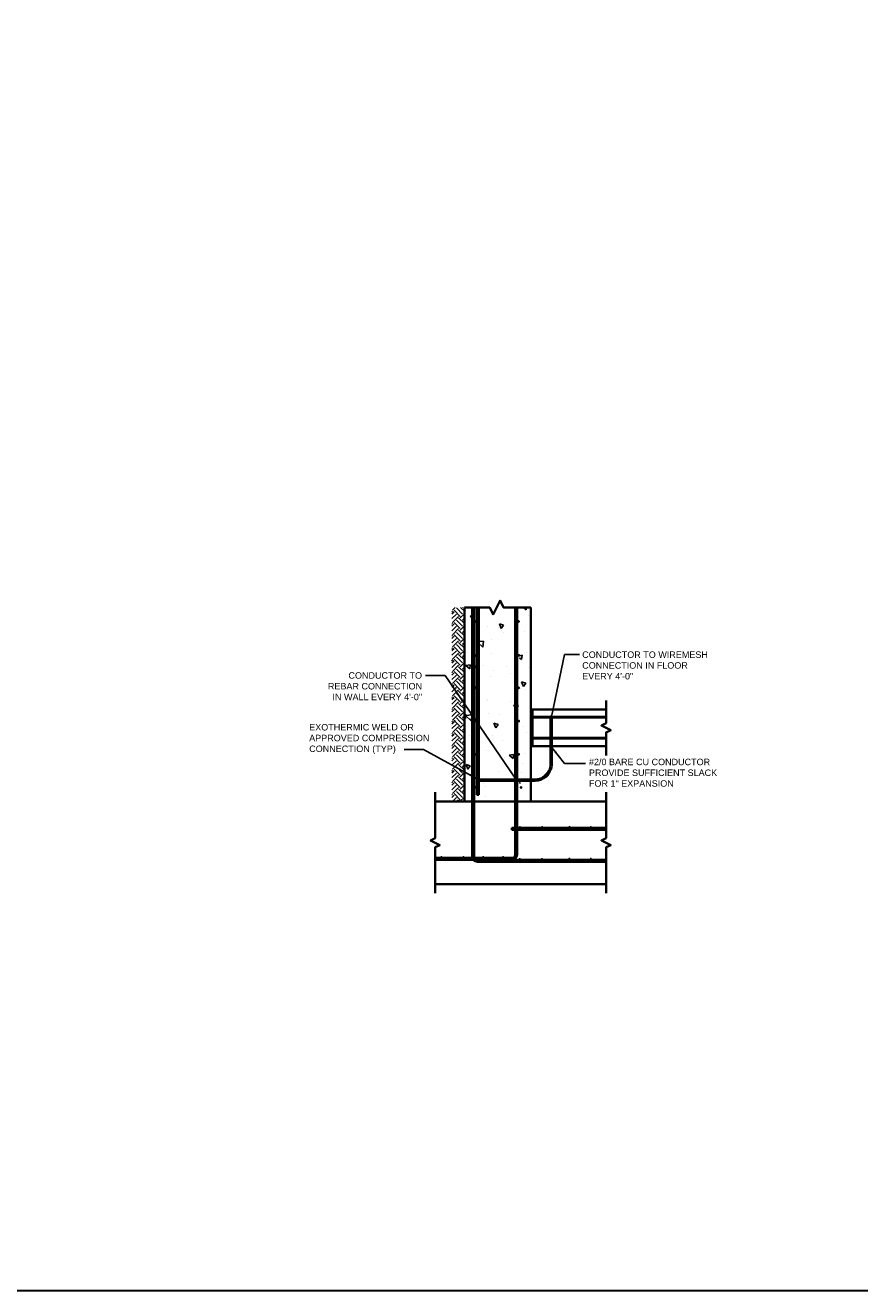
# Model space of a CAD drawing. Header units: inches. Extents: x 296 to 8995, y 82 to 10070.
# Tile 9 of 16: x 3899 to 5063, y 6409 to 8173. Entities that reach past the tile are written whole.
import ezdxf

# ---------------------------------------------------------------- set-up
doc = ezdxf.new("R2010")
doc.units = ezdxf.units.IN
doc.header["$MEASUREMENT"] = 0
for name, color, linetype, lineweight in [('E-ANNO-TEXT', 7, 'Continuous', 25), ('E-DETL-1LINE', 253, 'Continuous', 35), ('E-GND-GES', 92, 'Continuous', 60)]:
    doc.layers.add(name, color=color, linetype=linetype, lineweight=lineweight)
doc.layers.add('E-DETL-FINE', color=253, linetype='Continuous')
doc.styles.add('Arial8', font='arial.ttf', dxfattribs={"height": 0.125})
doc.styles.get("Standard").update_dxf_attribs({"font": 'arial.ttf'})
doc.dimstyles.new('3-16to1Dim8', dxfattribs={"dimtxt": 12, "dimasz": 0.0625, "dimexe": 0.0625, "dimexo": 0.0625, "dimgap": 0.03125, "dimtad": 1, "dimdec": 4, "dimlfac": 64, "dimzin": 3, "dimdsep": 46, "dimlunit": 4, "dimtxsty": 'Arial8', "dimcen": 0.09375, "dimclrd": 256, "dimclrt": 256, "dimadec": 0, "dimazin": 1, "dimtfac": 1, "dimtdec": 4, "dimtofl": 0, "dimtmove": 0, "dimatfit": 3, "dimfxl": 1, "dimfrac": 1, "dimtolj": 1, "dimtzin": 0, "dimlwd": -1, "dimarcsym": 0})

# ---------------------------------------------------------------- blocks, each defined once
blk = doc.blocks.new('*X12')
at = {"color": 0}
for p, q in [((420.9, 471.8), (415.3, 477.5)), ((424.3, 475.1), (421.1, 478.2)), ((424.3, 477.3), (425.2, 478.2)), ((435.3, 468.5), (426.5, 477.3)), ((438.6, 471.8), (432.2, 478.2)), ((441.9, 475.1), (438.8, 478.2)), ((441.9, 477.3), (442.9, 478.2)), ((453, 468.5), (444.2, 477.3)), ((456.3, 471.8), (449.8, 478.2)), ((459.6, 475.1), (456.5, 478.2)), ((459.6, 477.3), (460.6, 478.2)), ((470.7, 468.5), (461.8, 477.3)), ((474, 471.8), (467.5, 478.2)), ((477.3, 475.1), (474.1, 478.2)), ((477.3, 477.3), (478.2, 478.2)), ((488.3, 468.5), (479.5, 477.3)), ((491.7, 471.8), (485.2, 478.2)), ((495, 475.1), (491.8, 478.2)), ((495, 477.3), (495.9, 478.2)), ((506, 468.5), (497.2, 477.3)), ((509.3, 471.8), (502.9, 478.2)), ((512.7, 475.1), (509.5, 478.2)), ((512.7, 477.3), (513.6, 478.2)), ((523.7, 468.5), (514.9, 477.3)), ((527, 471.8), (520.5, 478.2)), ((530.3, 475.1), (527.2, 478.2)), ((530.3, 477.3), (531.3, 478.2)), ((541.4, 468.5), (532.5, 477.3)), ((544.7, 471.8), (538.2, 478.2)), ((548, 475.1), (544.9, 478.2)), ((548, 477.3), (549, 478.2)), ((559.1, 468.5), (550.2, 477.3)), ((562.4, 471.8), (555.9, 478.2)), ((565.7, 475.1), (562.5, 478.2)), ((565.7, 477.3), (566.6, 478.2)), ((576.7, 468.5), (567.9, 477.3)), ((579.4, 472.4), (573.6, 478.2)), ((583.4, 475.1), (580.2, 478.2)), ((583.4, 477.3), (584.3, 478.2)), ((594.4, 468.5), (585.6, 477.3)), ((597.7, 471.8), (591.3, 478.2)), ((601, 475.1), (597.9, 478.2)), ((601, 477.3), (602, 478.2)), ((612.1, 468.5), (603.3, 477.3)), ((615.4, 471.8), (608.9, 478.2)), ((618.7, 475.1), (615.6, 478.2)), ((618.7, 477.3), (619.7, 478.2)), ((629.8, 468.5), (620.9, 477.3)), ((633.1, 471.8), (626.6, 478.2)), ((636.4, 475.1), (633.2, 478.2)), ((636.4, 477.3), (637.3, 478.2)), ((647.4, 468.5), (638.6, 477.3)), ((650.8, 471.8), (644.3, 478.2)), ((654.1, 475.1), (650.9, 478.2)), ((654.1, 477.3), (655, 478.2)), ((665.1, 468.5), (656.3, 477.3)), ((668.4, 471.8), (662, 478.2)), ((671.8, 475.1), (668.6, 478.2)), ((671.8, 477.3), (672.7, 478.2)), ((682.8, 468.5), (674, 477.3)), ((686.1, 471.8), (679.6, 478.2)), ((689.4, 475.1), (686.3, 478.2)), ((689.4, 477.3), (690.4, 478.2)), ((695.6, 473.3), (691.6, 477.3)), ((417.6, 468.5), (415.3, 470.8)), ((415.3, 468.3), (415.4, 468.5)), ((421.4, 460.2), (415.4, 466.2)), ((417.6, 466.2), (426.5, 475.1)), ((420.9, 462.9), (429.8, 471.8)), ((424.9, 460.2), (433.1, 468.5)), ((432.5, 460.2), (429.8, 462.9)), ((439.1, 460.2), (433.1, 466.2)), ((435.3, 466.2), (444.2, 475.1)), ((438.6, 462.9), (447.5, 471.8)), ((442.6, 460.2), (450.8, 468.5)), ((450.2, 460.2), (447.5, 462.9)), ((456.8, 460.2), (450.8, 466.2)), ((453, 466.2), (461.8, 475.1)), ((456.3, 462.9), (465.1, 471.8)), ((460.2, 460.2), (468.5, 468.5)), ((467.8, 460.2), (465.1, 462.9)), ((474.5, 460.2), (468.5, 466.2)), ((470.7, 466.2), (479.5, 475.1)), ((474, 462.9), (482.8, 471.8)), ((477.9, 460.2), (486.1, 468.5)), ((485.5, 460.2), (482.8, 462.9)), ((492.1, 460.2), (486.1, 466.2)), ((488.3, 466.2), (497.2, 475.1)), ((491.7, 462.9), (500.5, 471.8)), ((495.6, 460.2), (503.8, 468.5)), ((503.2, 460.2), (500.5, 462.9)), ((509.8, 460.2), (503.8, 466.2)), ((506, 466.2), (514.9, 475.1)), ((509.3, 462.9), (518.2, 471.8)), ((513.3, 460.2), (521.5, 468.5)), ((520.9, 460.2), (518.2, 462.9)), ((527.5, 460.2), (521.5, 466.2)), ((523.7, 466.2), (531.4, 474)), ((527, 462.9), (531.4, 467.4)), ((531, 460.2), (531.4, 460.7)), ((531.4, 474), (532.5, 475.1)), ((531.4, 467.4), (535.9, 471.8)), ((531.4, 460.7), (539.2, 468.5)), ((538.5, 460.2), (535.9, 462.9)), ((545.2, 460.2), (539.2, 466.2)), ((541.4, 466.2), (550.2, 475.1)), ((544.7, 462.9), (553.5, 471.8)), ((548.6, 460.2), (556.8, 468.5)), ((556.2, 460.2), (553.5, 462.9)), ((562.9, 460.2), (556.8, 466.2)), ((559.1, 466.2), (567.9, 475.1)), ((562.4, 462.9), (571.2, 471.8)), ((566.3, 460.2), (574.5, 468.5)), ((573.9, 460.2), (571.2, 462.9)), ((579.4, 461.3), (574.5, 466.2)), ((576.7, 466.2), (579.4, 469)), ((579.4, 469), (585.6, 475.1)), ((580, 471.8), (579.4, 472.4)), ((580.5, 460.2), (579.4, 461.3)), ((580, 462.9), (588.9, 471.8)), ((584, 460.2), (592.2, 468.5)), ((591.6, 460.2), (588.9, 462.9)), ((598.2, 460.2), (592.2, 466.2)), ((594.4, 466.2), (603.3, 475.1)), ((597.7, 462.9), (606.6, 471.8)), ((601.7, 460.2), (609.9, 468.5)), ((609.3, 460.2), (606.6, 462.9)), ((615.9, 460.2), (609.9, 466.2)), ((612.1, 466.2), (620.9, 475.1)), ((615.4, 462.9), (624.2, 471.8)), ((619.3, 460.2), (627.6, 468.5)), ((626.9, 460.2), (624.2, 462.9)), ((633.6, 460.2), (627.6, 466.2)), ((629.8, 466.2), (638.6, 475.1)), ((633.1, 462.9), (641.9, 471.8)), ((637, 460.2), (645.2, 468.5)), ((644.6, 460.2), (641.9, 462.9)), ((651.2, 460.2), (645.2, 466.2)), ((647.4, 466.2), (656.3, 475.1)), ((650.8, 462.9), (659.6, 471.8)), ((654.7, 460.2), (662.9, 468.5)), ((662.3, 460.2), (659.6, 462.9)), ((668.9, 460.2), (662.9, 466.2)), ((665.1, 466.2), (674, 475.1)), ((668.4, 462.9), (677.3, 471.8)), ((672.4, 460.2), (680.6, 468.5)), ((680, 460.2), (677.3, 462.9)), ((686.6, 460.2), (680.6, 466.2)), ((682.8, 466.2), (691.6, 475.1)), ((686.1, 462.9), (695, 471.8)), ((690.1, 460.2), (695.6, 465.8)), ((695.6, 462.3), (695, 462.9))]:
    blk.add_line(p, q, dxfattribs=at)
blk = doc.blocks.new('*X16')
at = {"color": 0}
for p, q in [((430.4, -37.7), (431.6, -36.2)), ((436.3, -38.2), (436, -36.2)), ((492.3, -36.5), (492.3, -36.5)), ((354.4, -51.6), (354.4, -51.6)), ((357.1, -41.3), (364.1, -38.6)), ((357.1, -41.3), (362.1, -44.6)), ((362.1, -44.6), (364.1, -38.6)), ((406.4, -44.1), (406.4, -44.1)), ((425.3, -51.9), (425.3, -51.9)), ((426.9, -46.2), (434.7, -38.1)), ((426.9, -46.2), (435.8, -47.6)), ((430.4, -37.7), (436.3, -38.2)), ((434, -46.5), (434, -46.5)), ((435.8, -47.6), (434.7, -38.1)), ((457.7, -37), (457.7, -37)), ((463.2, -47), (463.2, -47)), ((500.8, -49.3), (507.8, -46.6)), ((500.8, -49.3), (505.1, -52.2)), ((502.1, -43.9), (506.9, -38.2)), ((502.1, -43.9), (508.1, -44.4)), ((506, -52.2), (507.8, -46.6)), ((508.1, -44.4), (506.9, -38.2)), ((526.4, -38.6), (526.4, -38.6)), ((573.8, -50.2), (578.6, -44.5)), ((573.8, -50.2), (579.8, -50.7)), ((574.6, -48.5), (574.6, -48.5)), ((579.8, -50.7), (578.6, -44.5)), ((586, -38.2), (586, -38.2)), ((317.3, -66.6), (317.3, -66.6)), ((331.5, -66.6), (331.5, -66.6)), ((337.1, -63.5), (337.1, -63.5)), ((375.6, -56.6), (375.6, -56.6)), ((384.9, -68.9), (384.9, -68.9)), ((438.2, -71.1), (438.2, -71.1)), ((456.5, -70.3), (456.5, -70.3)), ((457.9, -68.5), (457.9, -68.5)), ((507, -63.9), (507, -63.9)), ((516.2, -58.5), (516.2, -58.5)), ((533.6, -62.8), (539.9, -56.2)), ((533.6, -62.8), (542.5, -64.1)), ((542.5, -64.1), (541.6, -56.2)), ((559, -56.4), (559, -56.4)), ((563, -69.8), (563, -69.8)), ((341.3, -88.5), (341.3, -88.5)), ((353.2, -84.9), (353.2, -84.9)), ((399, -91.4), (399, -91.4)), ((399.6, -78.5), (399.6, -78.5)), ((405.2, -77.4), (405.2, -77.4)), ((416.8, -81.5), (423.8, -78.9)), ((416.8, -81.5), (421.8, -84.9)), ((421.8, -84.9), (423.8, -78.9)), ((436.9, -86.4), (436.9, -86.4)), ((491.6, -73.4), (491.6, -73.4)), ((500, -78.1), (500, -78.1)), ((525.1, -74.8), (525.1, -74.8)), ((545, -75.6), (545, -75.6)), ((557.7, -89.7), (557.7, -89.7)), ((560.5, -89.6), (567.5, -86.9)), ((560.5, -89.6), (565.5, -92.9)), ((565.5, -92.9), (567.5, -86.9)), ((310.8, -103), (310.8, -103)), ((372.5, -106.6), (377.3, -100.9)), ((372.5, -106.6), (378.5, -107.1)), ((374, -94.7), (374, -94.7)), ((378.5, -107.1), (377.3, -100.9)), ((444.2, -112.9), (449.1, -107.1)), ((450.2, -113.4), (449.1, -107.1)), ((455.3, -103.6), (455.3, -103.6)), ((496.1, -103.5), (496.1, -103.5)), ((505.8, -97.2), (505.8, -97.2)), ((536.6, -109.2), (536.6, -109.2)), ((554.4, -93.5), (554.4, -93.5)), ((312, -117.7), (312, -117.7)), ((336.3, -116.2), (337.8, -117.1)), ((336.9, -112.2), (339.8, -111.1)), ((337.8, -117.1), (338.1, -116.2)), ((339.4, -112.2), (339.8, -111.1)), ((352, -118.2), (352, -118.2)), ((365.4, -120), (365.4, -120)), ((379.5, -123.5), (379.5, -123.5)), ((404, -110.7), (404, -110.7)), ((410.6, -125.8), (410.6, -125.8)), ((418.8, -122.2), (418.8, -122.2)), ((444.2, -112.9), (450.2, -113.4)), ((472.2, -124.5), (472.2, -124.5)), ((473.7, -117.5), (473.7, -117.5)), ((476.5, -121.8), (483.5, -119.1)), ((476.5, -121.8), (481.5, -125.2)), ((481.5, -125.2), (483.5, -119.1)), ((516, -119.1), (518.4, -116.2)), ((516, -119.1), (521.9, -119.7)), ((521.9, -119.7), (521.3, -116.2)), ((525.5, -126.7), (525.5, -126.7)), ((556.5, -123), (556.5, -123)), ((587.7, -125.4), (590.9, -121.6)), ((587.7, -125.4), (590.9, -125.7)), ((333.1, -131.2), (333.1, -131.2)), ((372.7, -130.8), (372.7, -130.8)), ((504.6, -130.5), (504.6, -130.5)), ((578.9, -129), (578.9, -129))]:
    blk.add_line(p, q, dxfattribs=at)
blk = doc.blocks.new('*X13')
at = {"color": 0}
for p, q in [((1021.4, 438), (1025.2, 441.9)), ((1021.4, 439.8), (1023.5, 441.9)), ((1021.4, 441.6), (1021.7, 441.9)), ((1021.4, 436.2), (1025.4, 440.2)), ((1021.4, 434.5), (1025.4, 438.5)), ((1021.4, 432.7), (1025.4, 436.7)), ((1021.4, 430.9), (1025.4, 434.9)), ((1021.4, 429.2), (1025.4, 433.2)), ((1021.4, 427.4), (1025.4, 431.4)), ((1021.4, 425.6), (1025.4, 429.6)), ((1021.4, 423.9), (1025.4, 427.9)), ((1021.4, 422.1), (1025.4, 426.1)), ((1021.4, 420.3), (1025.4, 424.3)), ((1021.4, 418.6), (1025.4, 422.6)), ((1021.4, 416.8), (1025.4, 420.8)), ((1021.4, 415), (1025.4, 419)), ((1021.4, 413.3), (1025.4, 417.3)), ((1021.4, 411.5), (1025.4, 415.5)), ((1021.4, 409.7), (1025.4, 413.7)), ((1021.4, 408), (1025.4, 412)), ((1021.4, 406.2), (1025.4, 410.2)), ((1021.4, 404.4), (1025.4, 408.4)), ((1021.4, 402.7), (1025.4, 406.7)), ((1021.4, 400.9), (1025.4, 404.9)), ((1021.4, 399.1), (1025.4, 403.1)), ((1021.4, 397.4), (1025.4, 401.4)), ((1021.4, 395.6), (1025.4, 399.6)), ((1021.4, 393.8), (1025.4, 397.8)), ((1021.4, 392.1), (1025.4, 396.1)), ((1021.4, 390.3), (1025.4, 394.3)), ((1021.4, 388.5), (1025.4, 392.5)), ((1021.4, 386.8), (1025.4, 390.8)), ((1021.4, 385), (1025.4, 389)), ((1021.4, 383.2), (1025.4, 387.2)), ((1021.4, 381.4), (1025.4, 385.4)), ((1021.4, 379.7), (1025.4, 383.7)), ((1021.4, 377.9), (1025.4, 381.9)), ((1021.4, 376.1), (1025.4, 380.1)), ((1021.4, 374.4), (1025.4, 378.4)), ((1021.4, 372.6), (1025.4, 376.6)), ((1021.4, 370.8), (1025.4, 374.8)), ((1022.2, 369.9), (1025.4, 373.1)), ((1023.9, 369.9), (1025.4, 371.3))]:
    blk.add_line(p, q, dxfattribs=at)
blk = doc.blocks.new('*X14')
at = {"color": 0}
for p, q in [((1021.4, 444.2), (1021.5, 444.2)), ((1021.4, 443.8), (1021.5, 443.8)), ((1021.5, 444.5), (1021.8, 444.5)), ((1021.5, 444), (1021.8, 444)), ((1021.5, 443.5), (1021.8, 443.5)), ((1021.5, 443.2), (1021.5, 443.2)), ((1021.6, 443), (1021.8, 443)), ((1021.7, 445), (1021.8, 445)), ((1021.8, 444.8), (1022, 444.8)), ((1021.8, 444.2), (1022, 444.2)), ((1021.8, 443.8), (1022, 443.8)), ((1021.8, 443.2), (1022, 443.2)), ((1021.8, 442.8), (1022, 442.8)), ((1021.9, 445.2), (1022, 445.2)), ((1022, 445), (1022.2, 445)), ((1022, 444.5), (1022.2, 444.5)), ((1022, 444), (1022.2, 444)), ((1022, 443.5), (1022.2, 443.5)), ((1022, 443), (1022.2, 443)), ((1022, 442.5), (1022.2, 442.5)), ((1022.2, 445.5), (1022.2, 445.5)), ((1022.2, 445.2), (1022.5, 445.2)), ((1022.2, 444.8), (1022.5, 444.8)), ((1022.2, 444.2), (1022.5, 444.2)), ((1022.2, 443.8), (1022.5, 443.8)), ((1022.2, 443.2), (1022.5, 443.2)), ((1022.2, 442.8), (1022.5, 442.8)), ((1022.2, 442.2), (1022.5, 442.2)), ((1022.5, 445.5), (1022.8, 445.5)), ((1022.5, 445), (1022.8, 445)), ((1022.5, 444.5), (1022.8, 444.5)), ((1022.5, 444), (1022.8, 444)), ((1022.5, 443.5), (1022.8, 443.5)), ((1022.5, 443), (1022.8, 443)), ((1022.5, 442.5), (1022.8, 442.5)), ((1022.6, 442), (1022.8, 442)), ((1022.8, 445.8), (1023, 445.8)), ((1022.8, 445.2), (1023, 445.2)), ((1022.8, 444.8), (1023, 444.8)), ((1022.8, 444.2), (1023, 444.2)), ((1022.8, 443.8), (1023, 443.8)), ((1022.8, 443.2), (1023, 443.2)), ((1022.8, 442.8), (1023, 442.8)), ((1022.8, 442.2), (1023, 442.2)), ((1023, 445.5), (1023.2, 445.5)), ((1023, 445), (1023.2, 445)), ((1023, 444.5), (1023.2, 444.5)), ((1023, 444), (1023.2, 444)), ((1023, 443.5), (1023.2, 443.5)), ((1023, 443), (1023.2, 443)), ((1023, 442.5), (1023.2, 442.5)), ((1023, 442), (1023.2, 442)), ((1023.2, 445.8), (1023.5, 445.8)), ((1023.2, 445.2), (1023.5, 445.2)), ((1023.2, 444.8), (1023.5, 444.8)), ((1023.2, 444.2), (1023.5, 444.2)), ((1023.2, 443.8), (1023.5, 443.8)), ((1023.2, 443.2), (1023.5, 443.2)), ((1023.2, 442.8), (1023.5, 442.8)), ((1023.2, 442.2), (1023.5, 442.2)), ((1023.5, 445.5), (1023.8, 445.5)), ((1023.5, 445), (1023.8, 445)), ((1023.5, 444.5), (1023.8, 444.5)), ((1023.5, 444), (1023.8, 444)), ((1023.5, 443.5), (1023.8, 443.5)), ((1023.5, 443), (1023.8, 443)), ((1023.5, 442.5), (1023.8, 442.5)), ((1023.5, 442), (1023.8, 442)), ((1023.8, 445.8), (1024, 445.8)), ((1023.8, 445.2), (1024, 445.2)), ((1023.8, 444.8), (1024, 444.8)), ((1023.8, 444.2), (1024, 444.2)), ((1023.8, 443.8), (1024, 443.8)), ((1023.8, 443.2), (1024, 443.2)), ((1023.8, 442.8), (1024, 442.8)), ((1023.8, 442.2), (1024, 442.2)), ((1024, 445.5), (1024.2, 445.5)), ((1024, 445), (1024.2, 445)), ((1024, 444.5), (1024.2, 444.5)), ((1024, 444), (1024.2, 444)), ((1024, 443.5), (1024.2, 443.5)), ((1024, 443), (1024.2, 443)), ((1024, 442.5), (1024.2, 442.5)), ((1024, 442), (1024.1, 442)), ((1024.2, 445.2), (1024.5, 445.2)), ((1024.2, 444.8), (1024.5, 444.8)), ((1024.2, 444.2), (1024.5, 444.2)), ((1024.2, 443.8), (1024.5, 443.8)), ((1024.2, 443.2), (1024.5, 443.2)), ((1024.2, 442.8), (1024.5, 442.8)), ((1024.2, 442.2), (1024.5, 442.2)), ((1024.5, 445.5), (1024.5, 445.5)), ((1024.5, 445), (1024.8, 445)), ((1024.5, 444.5), (1024.8, 444.5)), ((1024.5, 444), (1024.8, 444)), ((1024.5, 443.5), (1024.8, 443.5)), ((1024.5, 443), (1024.8, 443)), ((1024.5, 442.5), (1024.8, 442.5)), ((1024.8, 445.2), (1024.8, 445.2)), ((1024.8, 444.8), (1025, 444.8)), ((1024.8, 444.2), (1025, 444.2)), ((1024.8, 443.8), (1025, 443.8)), ((1024.8, 443.2), (1025, 443.2)), ((1024.8, 442.8), (1025, 442.8)), ((1025, 445), (1025, 445)), ((1025, 444.5), (1025.2, 444.5)), ((1025, 444), (1025.2, 444)), ((1025, 443.5), (1025.2, 443.5)), ((1025, 443), (1025.2, 443)), ((1025.2, 444.2), (1025.3, 444.2)), ((1025.2, 443.8), (1025.4, 443.8)), ((1025.2, 443.2), (1025.3, 443.2))]:
    blk.add_line(p, q, dxfattribs=at)
blk = doc.blocks.new('*X15')
at = {"color": 0}
for p, q in [((1021.40625, 449.6875), (1021.40625, 449.6875)), ((1021.40625, 449.0625), (1021.40625, 449.0625)), ((1021.40625, 448.4375), (1021.40625, 448.4375)), ((1021.40625, 447.8125), (1021.40625, 447.8125)), ((1021.40625, 447.1875), (1021.40625, 447.1875)), ((1021.40625, 446.5625), (1021.40625, 446.5625)), ((1021.40625, 445.9375), (1021.40625, 445.9375)), ((1021.40625, 445.3125), (1021.40625, 445.3125)), ((1021.40625, 444.6875), (1021.40625, 444.6875)), ((1021.5625, 449.375), (1021.5625, 449.375)), ((1021.5625, 448.75), (1021.5625, 448.75)), ((1021.5625, 448.125), (1021.5625, 448.125)), ((1021.5625, 447.5), (1021.5625, 447.5)), ((1021.5625, 446.875), (1021.5625, 446.875)), ((1021.5625, 446.25), (1021.5625, 446.25)), ((1021.5625, 445.625), (1021.5625, 445.625)), ((1021.5625, 445), (1021.5625, 445)), ((1021.71875, 449.6875), (1021.71875, 449.6875)), ((1021.71875, 449.0625), (1021.71875, 449.0625)), ((1021.71875, 448.4375), (1021.71875, 448.4375)), ((1021.71875, 447.8125), (1021.71875, 447.8125)), ((1021.71875, 447.1875), (1021.71875, 447.1875)), ((1021.71875, 446.5625), (1021.71875, 446.5625)), ((1021.71875, 445.9375), (1021.71875, 445.9375)), ((1021.71875, 445.3125), (1021.71875, 445.3125)), ((1021.875, 449.375), (1021.875, 449.375)), ((1021.875, 448.75), (1021.875, 448.75)), ((1021.875, 448.125), (1021.875, 448.125)), ((1021.875, 447.5), (1021.875, 447.5)), ((1021.875, 446.875), (1021.875, 446.875)), ((1021.875, 446.25), (1021.875, 446.25)), ((1021.875, 445.625), (1021.875, 445.625)), ((1022.03125, 449.0625), (1022.03125, 449.0625)), ((1022.03125, 448.4375), (1022.03125, 448.4375)), ((1022.03125, 447.8125), (1022.03125, 447.8125)), ((1022.03125, 447.1875), (1022.03125, 447.1875)), ((1022.03125, 446.5625), (1022.03125, 446.5625)), ((1022.03125, 445.9375), (1022.03125, 445.9375)), ((1022.1875, 449.375), (1022.1875, 449.375)), ((1022.1875, 448.75), (1022.1875, 448.75)), ((1022.1875, 448.125), (1022.1875, 448.125)), ((1022.1875, 447.5), (1022.1875, 447.5)), ((1022.1875, 446.875), (1022.1875, 446.875)), ((1022.1875, 446.25), (1022.1875, 446.25)), ((1022.1875, 445.625), (1022.1875, 445.625)), ((1022.34375, 449.0625), (1022.34375, 449.0625)), ((1022.34375, 448.4375), (1022.34375, 448.4375)), ((1022.34375, 447.8125), (1022.34375, 447.8125)), ((1022.34375, 447.1875), (1022.34375, 447.1875)), ((1022.34375, 446.5625), (1022.34375, 446.5625)), ((1022.34375, 445.9375), (1022.34375, 445.9375)), ((1022.5, 449.375), (1022.5, 449.375)), ((1022.5, 448.75), (1022.5, 448.75)), ((1022.5, 448.125), (1022.5, 448.125)), ((1022.5, 447.5), (1022.5, 447.5)), ((1022.5, 446.875), (1022.5, 446.875)), ((1022.5, 446.25), (1022.5, 446.25)), ((1022.65625, 449.0625), (1022.65625, 449.0625)), ((1022.65625, 448.4375), (1022.65625, 448.4375)), ((1022.65625, 447.8125), (1022.65625, 447.8125)), ((1022.65625, 447.1875), (1022.65625, 447.1875)), ((1022.65625, 446.5625), (1022.65625, 446.5625)), ((1022.65625, 445.9375), (1022.65625, 445.9375)), ((1022.8125, 449.375), (1022.8125, 449.375)), ((1022.8125, 448.75), (1022.8125, 448.75)), ((1022.8125, 448.125), (1022.8125, 448.125)), ((1022.8125, 447.5), (1022.8125, 447.5)), ((1022.8125, 446.875), (1022.8125, 446.875)), ((1022.8125, 446.25), (1022.8125, 446.25)), ((1022.96875, 449.0625), (1022.96875, 449.0625)), ((1022.96875, 448.4375), (1022.96875, 448.4375)), ((1022.96875, 447.8125), (1022.96875, 447.8125)), ((1022.96875, 447.1875), (1022.96875, 447.1875)), ((1022.96875, 446.5625), (1022.96875, 446.5625)), ((1022.96875, 445.9375), (1022.96875, 445.9375)), ((1023.125, 449.375), (1023.125, 449.375)), ((1023.125, 448.75), (1023.125, 448.75)), ((1023.125, 448.125), (1023.125, 448.125)), ((1023.125, 447.5), (1023.125, 447.5)), ((1023.125, 446.875), (1023.125, 446.875)), ((1023.125, 446.25), (1023.125, 446.25)), ((1023.28125, 449.0625), (1023.28125, 449.0625)), ((1023.28125, 448.4375), (1023.28125, 448.4375)), ((1023.28125, 447.8125), (1023.28125, 447.8125)), ((1023.28125, 447.1875), (1023.28125, 447.1875)), ((1023.28125, 446.5625), (1023.28125, 446.5625)), ((1023.28125, 445.9375), (1023.28125, 445.9375)), ((1023.4375, 448.75), (1023.4375, 448.75)), ((1023.4375, 448.125), (1023.4375, 448.125)), ((1023.4375, 447.5), (1023.4375, 447.5)), ((1023.4375, 446.875), (1023.4375, 446.875)), ((1023.4375, 446.25), (1023.4375, 446.25)), ((1023.59375, 449.0625), (1023.59375, 449.0625)), ((1023.59375, 448.4375), (1023.59375, 448.4375)), ((1023.59375, 447.8125), (1023.59375, 447.8125)), ((1023.59375, 447.1875), (1023.59375, 447.1875)), ((1023.59375, 446.5625), (1023.59375, 446.5625)), ((1023.59375, 445.9375), (1023.59375, 445.9375)), ((1023.75, 449.375), (1023.75, 449.375)), ((1023.75, 448.75), (1023.75, 448.75)), ((1023.75, 448.125), (1023.75, 448.125)), ((1023.75, 447.5), (1023.75, 447.5)), ((1023.75, 446.875), (1023.75, 446.875)), ((1023.75, 446.25), (1023.75, 446.25)), ((1023.90625, 449.0625), (1023.90625, 449.0625)), ((1023.90625, 448.4375), (1023.90625, 448.4375)), ((1023.90625, 447.8125), (1023.90625, 447.8125)), ((1023.90625, 447.1875), (1023.90625, 447.1875)), ((1023.90625, 446.5625), (1023.90625, 446.5625)), ((1023.90625, 445.9375), (1023.90625, 445.9375)), ((1024.0625, 449.375), (1024.0625, 449.375)), ((1024.0625, 448.75), (1024.0625, 448.75)), ((1024.0625, 448.125), (1024.0625, 448.125)), ((1024.0625, 447.5), (1024.0625, 447.5)), ((1024.0625, 446.875), (1024.0625, 446.875)), ((1024.0625, 446.25), (1024.0625, 446.25)), ((1024.21875, 449.0625), (1024.21875, 449.0625)), ((1024.21875, 448.4375), (1024.21875, 448.4375)), ((1024.21875, 447.8125), (1024.21875, 447.8125)), ((1024.21875, 447.1875), (1024.21875, 447.1875)), ((1024.21875, 446.5625), (1024.21875, 446.5625)), ((1024.21875, 445.9375), (1024.21875, 445.9375)), ((1024.375, 449.375), (1024.375, 449.375)), ((1024.375, 448.75), (1024.375, 448.75)), ((1024.375, 448.125), (1024.375, 448.125)), ((1024.375, 447.5), (1024.375, 447.5)), ((1024.375, 446.875), (1024.375, 446.875)), ((1024.375, 446.25), (1024.375, 446.25)), ((1024.375, 445.625), (1024.375, 445.625)), ((1024.53125, 449.0625), (1024.53125, 449.0625)), ((1024.53125, 448.4375), (1024.53125, 448.4375)), ((1024.53125, 447.8125), (1024.53125, 447.8125)), ((1024.53125, 447.1875), (1024.53125, 447.1875)), ((1024.53125, 446.5625), (1024.53125, 446.5625)), ((1024.53125, 445.9375), (1024.53125, 445.9375)), ((1024.6875, 449.375), (1024.6875, 449.375)), ((1024.6875, 448.75), (1024.6875, 448.75)), ((1024.6875, 448.125), (1024.6875, 448.125)), ((1024.6875, 447.5), (1024.6875, 447.5)), ((1024.6875, 446.875), (1024.6875, 446.875)), ((1024.6875, 446.25), (1024.6875, 446.25)), ((1024.6875, 445.625), (1024.6875, 445.625)), ((1024.84375, 449.0625), (1024.84375, 449.0625)), ((1024.84375, 448.4375), (1024.84375, 448.4375)), ((1024.84375, 447.8125), (1024.84375, 447.8125)), ((1024.84375, 447.1875), (1024.84375, 447.1875)), ((1024.84375, 446.5625), (1024.84375, 446.5625)), ((1024.84375, 445.9375), (1024.84375, 445.9375)), ((1024.84375, 445.3125), (1024.84375, 445.3125)), ((1025, 449.375), (1025, 449.375)), ((1025, 448.75), (1025, 448.75)), ((1025, 448.125), (1025, 448.125)), ((1025, 447.5), (1025, 447.5)), ((1025, 446.875), (1025, 446.875)), ((1025, 446.25), (1025, 446.25)), ((1025, 445.625), (1025, 445.625)), ((1025.15625, 449.6875), (1025.15625, 449.6875)), ((1025.15625, 449.0625), (1025.15625, 449.0625)), ((1025.15625, 448.4375), (1025.15625, 448.4375)), ((1025.15625, 447.8125), (1025.15625, 447.8125)), ((1025.15625, 447.1875), (1025.15625, 447.1875)), ((1025.15625, 446.5625), (1025.15625, 446.5625)), ((1025.15625, 445.9375), (1025.15625, 445.9375)), ((1025.15625, 445.3125), (1025.15625, 445.3125)), ((1025.3125, 449.375), (1025.3125, 449.375)), ((1025.3125, 448.75), (1025.3125, 448.75)), ((1025.3125, 448.125), (1025.3125, 448.125)), ((1025.3125, 447.5), (1025.3125, 447.5)), ((1025.3125, 446.875), (1025.3125, 446.875)), ((1025.3125, 446.25), (1025.3125, 446.25)), ((1025.3125, 445.625), (1025.3125, 445.625)), ((1025.3125, 445), (1025.3125, 445))]:
    blk.add_line(p, q, dxfattribs=at)

msp = doc.modelspace()

# ---------------------------------------------------------------- linework, layer by layer
at = {"layer": 'E-DETL-1LINE'}
for p, q in [((4511.8, 7091), (4511.8, 7361.3)), ((4522.7, 7014.5), (4522.7, 7361.3)), ((4525.3, 7361.3), (4525.3, 7013.8)), ((4529.3, 7361.3), (4529.3, 7100)), ((4531.8, 7100), (4531.8, 7361.3)), ((4582.9, 7361.3), (4582.9, 7054.2)), ((4585.4, 7054.2), (4585.4, 7361.3)), ((4604.4, 7091), (4604.4, 7361.3)), ((4604.4, 7206.2), (4604.4, 7283.3)), ((4607, 7167.8), (4607, 7219.2)), ((4607, 7219.2), (4709.5, 7219.2)), ((4604.4, 7214.1), (4607, 7214.1)), ((4607, 7208.7), (4709.5, 7208.7)), ((4607, 7207.8), (4709.5, 7207.8)), ((4604.4, 7167.8), (4709.5, 7167.8)), ((4604.4, 7167.8), (4607, 7167.8)), ((4607, 7179.5), (4709.5, 7179.5)), ((4607, 7178.6), (4709.5, 7178.6)), ((4529.3, 7100), (4531.8, 7100)), ((4471.2, 7091), (4709.5, 7091)), ((4577.9, 7054.2), (4709.6, 7054.2)), ((4577.9, 7054.2), (4577.9, 7051.6)), ((4577.9, 7051.6), (4709.6, 7051.6)), ((4582.9, 7051.6), (4582.9, 7016.4)), ((4585.4, 7017.1), (4585.4, 7051.6)), ((4577.9, 7012.2), (4471.2, 7012.2)), ((4517.1, 7009.6), (4471.2, 7009.6)), ((4471.2, 7009.6), (4524.6, 7009.6)), ((4555.7, 7009.6), (4529.2, 7009.6)), ((4529.2, 7009.6), (4709.5, 7009.6)), ((4530.2, 7007), (4709.5, 7007)), ((4471.2, 6975.8), (4709.5, 6975.8))]:
    msp.add_line(p, q, dxfattribs=at)
for points in [[(4604.4, 7361.3), (4566.5, 7361.3), (4561.7, 7371), (4552, 7351.7), (4547.2, 7361.3), (4511.8, 7361.3)], [(4709.5, 7231.9), (4709.5, 7199.9), (4703.1, 7196.7), (4715.9, 7190.3), (4709.5, 7187.1), (4709.5, 7155.1)], [(4471.2, 7103.7), (4471.2, 7039.8), (4464.8, 7036.6), (4477.6, 7030.2), (4471.2, 7027), (4471.2, 6963.1)], [(4709.5, 7103.7), (4709.5, 7039.8), (4703.1, 7036.6), (4715.9, 7030.2), (4709.5, 7027), (4709.5, 6963.1)]]:
    msp.add_lwpolyline(points, dxfattribs=at)
for points, const_width in [([(4527.3, 7340.9, 1), (4527.3, 7342.8, 1)], 1.93), ([(4587.4, 7340.9, -1), (4587.4, 7342.8, -1)], 1.93), ([(4527.3, 7293.3, 1), (4527.3, 7295.2, 1)], 1.93), ([(4587.7, 7293.7, -1), (4587.7, 7295.6, -1)], 1.93), ([(4527.3, 7248.3, 1), (4527.3, 7250.3, 1)], 1.93), ([(4587.4, 7248.3, -1), (4587.4, 7250.3, -1)], 1.93), ([(4527.3, 7204, -1), (4527.3, 7202.1, -1)], 1.93), ([(4587.7, 7204, 1), (4587.7, 7202.1, 1)], 1.93), ([(4527.1, 7157.7, -1), (4527.1, 7155.8, -1)], 1.93), ([(4587.5, 7157.7, 1), (4587.5, 7155.8, 1)], 1.93), ([(4527.1, 7111.4, -1), (4527.1, 7109.5, -1)], 1.93), ([(4590.9, 7111.4, 1), (4590.9, 7109.5, 1)], 1.93), ([(4619.5, 7055.4, 1), (4620.8, 7055.4, 1)], 1.29), ([(4657.9, 7055.7, 1), (4659.2, 7055.7, 1)], 1.29), ([(4687.6, 7055.5, 1), (4688.9, 7055.5, 1)], 1.29), ([(4588.6, 7055.3, 1), (4589.9, 7055.3, 1)], 1.29), ([(4479.2, 7013.7, 1), (4480.5, 7013.7, 1)], 1.29), ([(4509.9, 7013.7, 1), (4511.2, 7013.7, 1)], 1.29), ([(4537.5, 7013.7, 1), (4538.8, 7013.7, 1)], 1.29), ([(4565.2, 7013.7, 1), (4566.4, 7013.7, 1)], 1.29), ([(4588.5, 7011, 1), (4589.8, 7011, 1)], 1.29), ([(4619.4, 7011.1, 1), (4620.6, 7011.1, 1)], 1.29), ([(4657.7, 7011.4, 1), (4659, 7011.4, 1)], 1.29), ([(4687.5, 7011.2, 1), (4688.8, 7011.2, 1)], 1.29)]:
    msp.add_lwpolyline(points, format="xyb", close=True, dxfattribs=dict(at, const_width=const_width))
msp.add_circle((4605.7, 7215.4), 1.29, dxfattribs=at)
for centre, radius, start, end in [((4605.7, 7221.7), 2.78, 242.4714, 297.5286), ((4530.2, 7014.5), 7.5, 180, 270), ((4529.9, 7014.2), 4.57, 175.2648, 265.2648), ((4577.9, 7017.1), 7.5, 270, 0), ((4578.3, 7016.8), 4.57, 265.2648, 355.2648)]:
    msp.add_arc(centre, radius, start, end, dxfattribs=at)
at = {"layer": 'E-GND-GES'}
for p, q in [((4632.8, 7208.4), (4632.8, 7179.5)), ((4632.7, 7178.2), (4632.7, 7140.4)), ((4610.2, 7120.5), (4529.3, 7120.5))]:
    msp.add_line(p, q, dxfattribs=at)
at = {"layer": 'E-GND-GES', "lineweight": 30}
msp.add_lwpolyline([(307.9, 10069.9), (8995, 10069.9), (8995, 6408.9), (307.9, 6408.9)], close=True, dxfattribs=at)
at = {"layer": 'E-GND-GES', "const_width": 2.89}
for points in [[(4632.7, 7206.7, 1), (4632.7, 7209.6, 1)], [(4632.7, 7177.5, 1), (4632.7, 7180.4, 1)], [(4530.3, 7119, -1), (4530.3, 7121.9, -1)], [(4584.3, 7119, 1), (4584.3, 7121.8, 1)]]:
    msp.add_lwpolyline(points, format="xyb", close=True, dxfattribs=at)
at = {"layer": 'E-GND-GES'}
msp.add_arc((4610.1, 7143.3), 22.8, 270.3411, 352.5523, dxfattribs=at)

# ---------------------------------------------------------------- block references
at = {"layer": 'E-DETL-FINE', "xscale": 0.9642857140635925, "yscale": 0.9642857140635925, "zscale": 0.9642857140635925, "rotation": 90}
for name, p in [('*X12', (4955.6, 6690.6)), ('*X16', (4476.9, 6791.5))]:
    msp.add_blockref(name, p, dxfattribs=at)
at = {"layer": 'E-DETL-FINE', "xscale": 0.6428571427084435, "yscale": 0.6428571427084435, "zscale": 0.6428571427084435}
for name in ['*X15', '*X14', '*X13']:
    msp.add_blockref(name, (3947.8, 6930), dxfattribs=at)

# ---------------------------------------------------------------- texts
at = {"layer": 'E-ANNO-TEXT', "char_height": 9}
for s, insert, width, attachment_point in [('CONDUCTOR TO WIREMESH CONNECTION IN FLOOR EVERY 4\'-0"', (4676.2, 7300.1), 178.519, 1), ('CONDUCTOR TO\\PREBAR CONNECTION IN WALL EVERY 4\'-0"', (4452.8, 7271.1), 132.29, 3), ('EXOTHERMIC WELD OR APPROVED COMPRESSION\\PCONNECTION (TYP)', (4295.4, 7198.9), 172.772, 1), ('#2/0 BARE CU CONDUCTOR\\PPROVIDE SUFFICIENT SLACK\\PFOR 1" EXPANSION', (4685.6, 7150.5), 208.857, 1)]:
    msp.add_mtext(s, dxfattribs=dict(at, insert=insert, width=width, attachment_point=attachment_point))

# ---------------------------------------------------------------- leaders
at = {"layer": 'E-ANNO-TEXT', "ltscale": 100, "annotation_type": 0, "has_hookline": 1}
for points, hookline_direction in [([(4633.7, 7211.2), (4651.7, 7295.6), (4672.2, 7295.6)], 0), ([(4581.9, 7124.6), (4485.2, 7266.4), (4457.4, 7266.4)], 1), ([(4527.9, 7123.5), (4454.8, 7163.5), (4427.7, 7163.5)], 1), ([(4633.7, 7166.2), (4651.7, 7143.7), (4680.9, 7143.7)], 0)]:
    msp.add_leader(points, dimstyle='3-16to1Dim8', override={"dimasz": 9, "dimtad": 0, "dimclrd": 256}, dxfattribs=dict(at, hookline_direction=hookline_direction))

doc.saveas('drawing.dxf')
